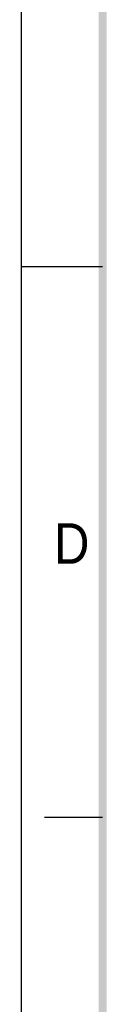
# Model space of a CAD drawing. Header units: millimetres. Extents: x 0 to 210, y 0 to 297.
# Tile 2 of 17: x 0 to 7, y 85 to 170. Entities that reach past the tile are written whole.
import ezdxf

# ---------------------------------------------------------------- set-up
doc = ezdxf.new("R2010")
doc.units = ezdxf.units.MM
doc.header["$LTSCALE"] = 19.36
doc.layers.get('0').update_dxf_attribs({"linetype": 'CONTINUOUS'})
doc.styles.add('TEXTSTYLE_2', font='txt', dxfattribs={"width": 0.75})

msp = doc.modelspace()

# ---------------------------------------------------------------- linework, layer by layer
at = {"color": 2, "linetype": 'CONTINUOUS'}
for p, q in [((0, 0), (0, 297)), ((0, 148.5), (7, 148.5)), ((7, 101), (2, 101))]:
    msp.add_line(p, q, dxfattribs=at)
at = {"color": 7, "linetype": 'CONTINUOUS', "const_width": 0.7}
msp.add_lwpolyline([(7, 7), (7, 290)], dxfattribs=at)

# ---------------------------------------------------------------- texts
at = {"color": 5, "linetype": 'CONTINUOUS', "style": 'TEXTSTYLE_2', "width": 0.904762}
msp.add_text('D', height=3.5, dxfattribs=at).set_placement((2.807294, 122.85717))

doc.saveas('drawing.dxf')
